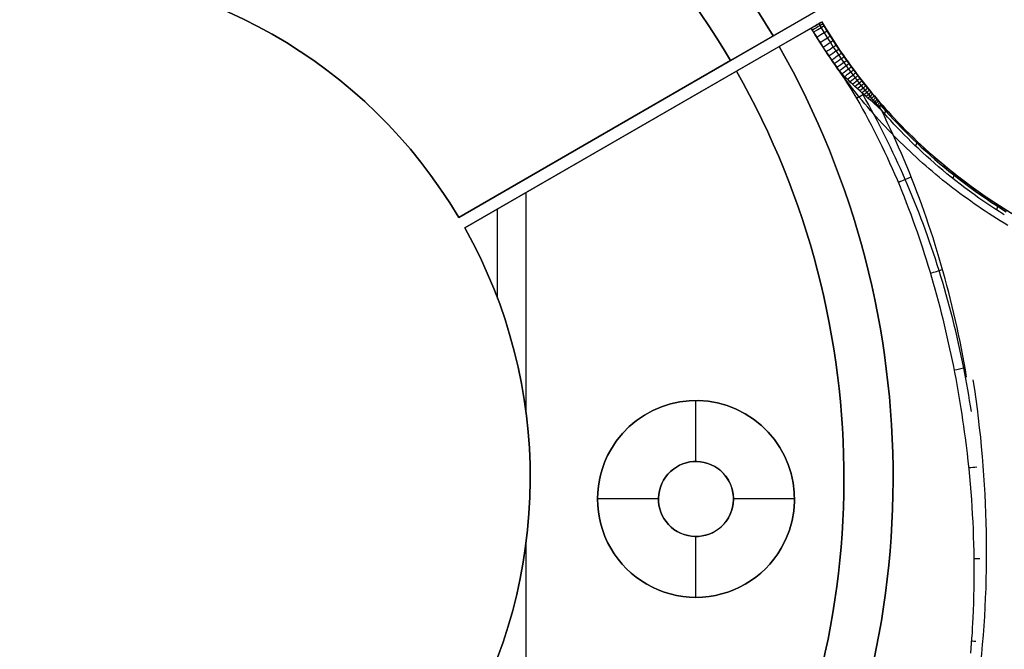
# Model space of a CAD drawing. Extents: x -19 to 1160, y -2382 to -1354.
# Tile 30 of 69: x 572 to 652, y -2028 to -1977. Entities that reach past the tile are written whole.
import ezdxf

# ---------------------------------------------------------------- set-up
doc = ezdxf.new("R2010")
doc.units = 0
doc.layers.add('1', color=7, linetype='CONTINUOUS')

msp = doc.modelspace()

# ---------------------------------------------------------------- linework, layer by layer
at = {"layer": '1', "color": 7}
for p, q in [((607.3684313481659, -1993.289828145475, 47.54629758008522), (636.3852966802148, -1976.536933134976, 47.54629758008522)), ((607.8684313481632, -1994.155853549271, 47.54629758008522), (636.8852967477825, -1977.402958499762, 47.54629758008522)), ((635.5192190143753, -1977.036963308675, 27.54629758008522), (629.453072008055, -1980.539254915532, 27.54629758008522)), ((632.9172646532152, -1978.539202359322, 67.54629758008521), (635.5192189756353, -1977.036963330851, 67.54629758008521)), ((636.8852968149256, -1977.402958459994, 66.54620946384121), (636.8852966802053, -1977.402958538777, 28.54629758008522)), ((636.0192189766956, -1977.902988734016, 27.54629758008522), (629.9530720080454, -1981.405280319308, 27.54629758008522)), ((633.4172646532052, -1979.405227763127, 67.54629758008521), (636.0231427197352, -1977.900726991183, 67.5462975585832)), ((636.0231427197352, -1977.900726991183, 67.5462975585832), (636.1199474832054, -1978.072332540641, 67.54629758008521)), ((607.3684313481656, -1993.289828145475, 53.54629758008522), (632.9172646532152, -1978.539202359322, 53.54629758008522)), ((632.9172646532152, -1978.539202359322, 67.54629758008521), (632.9172646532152, -1978.539202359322, 53.54629758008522)), ((607.8684313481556, -1994.155853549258, 53.54629758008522), (633.4172646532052, -1979.405227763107, 53.54629758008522)), ((633.4172646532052, -1979.405227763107, 53.54629758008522), (633.4172646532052, -1979.405227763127, 67.54629758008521)), ((629.4530720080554, -1980.539254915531, 42.54629758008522), (607.368431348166, -1993.289828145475, 42.54629758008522)), ((629.4530720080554, -1980.539254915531, 42.54629758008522), (629.453072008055, -1980.539254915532, 27.54629758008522)), ((629.9530720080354, -1981.405280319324, 42.54629758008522), (607.8684313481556, -1994.155853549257, 42.54629758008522)), ((629.9530720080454, -1981.405280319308, 27.54629758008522), (629.9530720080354, -1981.405280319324, 42.54629758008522)), ((641.6183354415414, -1984.425859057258, 66.99805575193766), (641.5958586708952, -1984.454045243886, 67.03012143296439)), ((641.8033560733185, -1984.178558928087, 66.27001114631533), (641.8143142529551, -1984.200920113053, 66.38339512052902)), ((621.8768640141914, -1984.913380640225, 53.54629758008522), (621.8768640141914, -1984.913380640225, 42.54629758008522)), ((622.3768654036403, -1985.779405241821, 42.54629758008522), (622.3768654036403, -1985.779405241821, 53.54629758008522)), ((612.8396895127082, -2009.159922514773, 53.54629758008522), (612.839689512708, -1991.285696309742, 53.54629758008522)), ((610.5302983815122, -1999.877469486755, 42.54629758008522), (610.5302983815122, -1992.619023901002, 42.54629758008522)), ((607.3684313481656, -1993.289828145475, 53.54629758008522), (607.368431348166, -1993.289828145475, 42.54629758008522)), ((607.8684313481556, -1994.155853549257, 42.54629758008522), (607.8684313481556, -1994.155853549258, 53.54629758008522)), ((626.6541914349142, -2013.137915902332, 44.54629758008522), (626.6541914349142, -2008.187915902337, 44.54629758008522)), ((630.6541914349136, -2009.25971267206, 44.54629758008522), (630.6541914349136, -2009.25971267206, 42.54629758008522)), ((619.7259882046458, -2012.187915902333, 44.54629758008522), (619.7259882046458, -2012.187915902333, 42.54629758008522)), ((619.7259882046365, -2012.18791590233, 44.54629758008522), (619.7259882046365, -2012.18791590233, 42.54629758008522)), ((628.1791914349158, -2013.54653842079, 53.54629758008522), (628.1791914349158, -2013.54653842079, 44.54629758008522)), ((628.1791914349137, -2013.546538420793, 44.54629758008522), (628.1791914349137, -2013.546538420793, 53.54629758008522)), ((624.0128139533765, -2014.662915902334, 44.54629758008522), (624.0128139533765, -2014.662915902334, 53.54629758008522)), ((623.6041914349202, -2016.187915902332, 44.54629758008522), (618.6541914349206, -2016.187915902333, 44.54629758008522)), ((634.65419143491, -2016.187915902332, 44.54629758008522), (629.7041914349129, -2016.187915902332, 44.54629758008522)), ((629.2955689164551, -2017.712915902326, 44.54629758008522), (629.2955689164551, -2017.712915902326, 53.54629758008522)), ((625.1291914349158, -2018.829293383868, 44.54629758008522), (625.1291914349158, -2018.829293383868, 53.54629758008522)), ((626.6541914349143, -2024.187915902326, 44.54629758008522), (626.6541914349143, -2019.237915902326, 44.54629758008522)), ((612.839689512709, -2072.324261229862, 53.54629758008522), (612.8396895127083, -2019.782747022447, 53.54629758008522)), ((633.5823946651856, -2020.187915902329, 42.54629758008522), (633.582394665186, -2020.187915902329, 44.54629758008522)), ((633.5823946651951, -2020.187915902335, 44.54629758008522), (633.5823946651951, -2020.187915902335, 42.54629758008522)), ((633.5823946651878, -2020.18791590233, 44.54629758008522), (633.5823946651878, -2020.18791590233, 42.54629758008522)), ((622.6541914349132, -2023.116119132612, 44.54629758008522), (622.6541914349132, -2023.116119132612, 42.54629758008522))]:
    msp.add_line(p, q, dxfattribs=at)
for points in [[(636.8852966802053, -1977.402958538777), (637.0692917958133, -1977.708434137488), (637.2552040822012, -1978.011999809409), (637.4430335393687, -1978.31365555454), (637.6327801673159, -1978.613401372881), (637.8244439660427, -1978.911237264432), (638.0180249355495, -1979.207163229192), (638.2135230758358, -1979.501179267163), (638.4109383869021, -1979.793285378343), (638.610270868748, -1980.083481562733), (638.8115205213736, -1980.371767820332), (639.0146873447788, -1980.658144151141), (639.2197713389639, -1980.94261055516), (639.4267725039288, -1981.225167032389), (639.6356908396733, -1981.505813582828), (639.8465263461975, -1981.784550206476), (640.0592790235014, -1982.061376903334), (640.2739488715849, -1982.336293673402), (640.4905358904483, -1982.60930051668), (640.7090400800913, -1982.880397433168), (640.9294614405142, -1983.149584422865), (641.1517999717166, -1983.416861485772), (641.3760556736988, -1983.682228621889), (641.6022285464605, -1983.945685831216), (641.8303185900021, -1984.207233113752), (642.0603258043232, -1984.466870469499), (642.2922501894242, -1984.724597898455), (642.5260917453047, -1984.980415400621), (642.7618504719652, -1985.234322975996), (642.9995263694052, -1985.486320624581), (643.239119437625, -1985.736408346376), (643.4806296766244, -1985.984586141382), (643.7240570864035, -1986.230854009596), (643.9694016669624, -1986.475211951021), (644.2166634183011, -1986.717659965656), (644.4658423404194, -1986.9581980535), (644.7169384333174, -1987.196826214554), (644.9699516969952, -1987.433544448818), (645.2248821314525, -1987.668352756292), (645.4817297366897, -1987.901251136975), (645.7404945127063, -1988.132239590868), (646.0011764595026, -1988.361318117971), (646.2637755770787, -1988.588486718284), (646.5282918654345, -1988.813745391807), (646.79472532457, -1989.037094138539), (647.063075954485, -1989.258532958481), (647.3333437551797, -1989.478061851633), (647.605528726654, -1989.695680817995), (647.8796308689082, -1989.911389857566), (648.1556501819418, -1990.125188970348), (648.4335866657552, -1990.337078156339), (648.7134403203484, -1990.547057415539), (648.995211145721, -1990.75512674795), (649.2788991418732, -1990.96128615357), (649.5645043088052, -1991.1655356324), (649.8520266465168, -1991.36787518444), (650.1414661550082, -1991.56830480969), (650.432822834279, -1991.766824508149), (650.7260966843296, -1991.963434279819), (651.0212877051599, -1992.158134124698), (651.3183958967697, -1992.350924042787), (651.6174212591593, -1992.541804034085), (651.9183637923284, -1992.730774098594)], [(652.0131551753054, -1993.961465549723), (651.701449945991, -1993.772103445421), (651.3917066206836, -1993.580787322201), (651.0839251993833, -1993.387517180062), (650.7781056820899, -1993.192293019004), (650.4742480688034, -1992.995114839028), (650.1723523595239, -1992.795982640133), (649.8724185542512, -1992.594896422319), (649.5744466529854, -1992.391856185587), (649.2784366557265, -1992.186861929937), (648.9843885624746, -1991.979913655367), (648.6923023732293, -1991.771011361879), (648.4021780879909, -1991.560155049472), (648.1140157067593, -1991.347344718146), (647.8278152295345, -1991.132580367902), (647.5435766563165, -1990.915861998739), (647.2612999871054, -1990.697189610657), (646.9809852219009, -1990.476563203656), (646.7026323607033, -1990.253982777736), (646.4262414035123, -1990.029448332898), (646.151812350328, -1989.802959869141), (645.8793452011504, -1989.574517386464), (645.6088399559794, -1989.344120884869), (645.3402966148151, -1989.111770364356), (645.0737151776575, -1988.877465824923), (644.8090956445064, -1988.641207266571), (644.5464380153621, -1988.402994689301), (644.2857422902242, -1988.162828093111), (644.027008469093, -1987.920707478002), (643.7702365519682, -1987.676632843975), (643.5154265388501, -1987.430604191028), (643.2625784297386, -1987.182621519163), (643.0116922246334, -1986.932684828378), (642.7627679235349, -1986.680794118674), (642.5158055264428, -1986.426949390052), (642.2708050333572, -1986.17115064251), (642.0277664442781, -1985.913397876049), (641.7866897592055, -1985.65369109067), (641.5475749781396, -1985.392030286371), (641.3104221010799, -1985.128415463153), (641.0752311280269, -1984.862846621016), (640.8420020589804, -1984.59532375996), (640.6107348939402, -1984.325846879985), (640.3814296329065, -1984.054415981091), (640.1540862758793, -1983.781031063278), (639.9287048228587, -1983.505692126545), (639.7052852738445, -1983.228399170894), (639.4838276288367, -1982.949152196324), (639.2643318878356, -1982.667951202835), (639.0467980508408, -1982.384796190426), (638.8312261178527, -1982.099687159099), (638.6176160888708, -1981.812624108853), (638.4059679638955, -1981.523607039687), (638.1962817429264, -1981.232635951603), (637.9885574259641, -1980.939710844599), (637.7827950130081, -1980.644831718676), (637.5789945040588, -1980.347998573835), (637.3771558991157, -1980.049211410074), (637.1772791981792, -1979.748470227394), (636.9793644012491, -1979.445775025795), (636.7834115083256, -1979.141125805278), (636.5894205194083, -1978.834522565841), (636.3973914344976, -1978.525965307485), (636.2073242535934, -1978.21545403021), (636.0192189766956, -1977.902988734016)], [(638.2090487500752, -1981.259673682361), (638.4687049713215, -1981.647494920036), (638.725169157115, -1982.039807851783), (638.9784446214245, -1982.436518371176), (639.2285346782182, -1982.83753237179), (639.475442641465, -1983.2427557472), (639.7191718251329, -1983.652094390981), (639.9597255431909, -1984.065454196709), (640.1971071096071, -1984.482741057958), (640.4313198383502, -1984.903860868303), (640.6623670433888, -1985.32871952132), (640.8902520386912, -1985.757222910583), (641.1149781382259, -1986.189276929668), (641.3365486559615, -1986.624787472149), (641.5549669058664, -1987.063660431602), (641.7702362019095, -1987.505801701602), (641.9823598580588, -1987.951117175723), (642.191341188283, -1988.399512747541), (642.3971835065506, -1988.850894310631), (642.5998901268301, -1989.305167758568), (642.7994643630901, -1989.762238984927), (642.9959095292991, -1990.222013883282), (643.1892289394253, -1990.68439834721), (643.3794259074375, -1991.149298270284), (643.5665037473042, -1991.616619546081), (643.7504657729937, -1992.086268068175), (643.9313152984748, -1992.558149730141), (644.1090556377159, -1993.032170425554), (644.2836901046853, -1993.508236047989), (644.4552220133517, -1993.986252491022), (644.6236546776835, -1994.466125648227), (644.7889914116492, -1994.94776141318), (644.9512355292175, -1995.431065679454), (645.0580171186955, -1995.755174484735)], [(649.0381754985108, -2009.062884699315), (648.9701566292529, -2008.62093585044), (648.8996373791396, -2008.179392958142), (648.8266151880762, -2007.738271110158), (648.7510874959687, -2007.297585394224), (648.6730517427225, -2006.85735089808), (648.592505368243, -2006.417582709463), (648.509445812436, -2005.978295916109), (648.4238705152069, -2005.539505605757), (648.322944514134, -2005.038451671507), (648.2187257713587, -2004.538090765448), (648.1112134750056, -2004.038447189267), (648.0004068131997, -2003.539545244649), (647.8863049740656, -2003.041409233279), (647.7689071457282, -2002.544063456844), (647.6482125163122, -2002.047532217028), (647.5242202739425, -2001.551839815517), (647.3969296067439, -2001.057010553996), (647.2663397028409, -2000.563068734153), (647.1324497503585, -2000.07003865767), (646.9952589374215, -1999.577944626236), (646.8547664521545, -1999.086810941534), (646.7109714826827, -1998.59666190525), (646.5638732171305, -1998.107521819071), (646.4134708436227, -1997.619414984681), (646.2645566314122, -1997.14737872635), (646.1125416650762, -1996.676358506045), (645.9574292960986, -1996.206377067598), (645.7992228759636, -1995.737457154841), (645.6379257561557, -1995.269621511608), (645.4735412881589, -1994.80289288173), (645.3060728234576, -1994.33729400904), (645.1355237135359, -1993.872847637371), (644.9618973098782, -1993.409576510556), (644.7851969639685, -1992.947503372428), (644.6054260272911, -1992.486650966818), (644.4225878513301, -1992.02704203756), (644.2366857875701, -1991.568699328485), (644.0477231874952, -1991.111645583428), (643.8557034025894, -1990.65590354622), (643.6606297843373, -1990.201495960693), (643.4677042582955, -1989.760225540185), (643.2718925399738, -1989.32026270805), (643.0732021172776, -1988.881627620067), (642.8716404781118, -1988.444340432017), (642.6672151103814, -1988.008421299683), (642.4599335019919, -1987.573890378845), (642.2498031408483, -1987.140767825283), (642.0368315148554, -1986.70907379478), (641.8210261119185, -1986.278828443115), (641.6023944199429, -1985.85005192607), (641.3809439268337, -1985.422764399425), (641.1566821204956, -1984.996986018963), (640.9296164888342, -1984.572736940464), (640.6997545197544, -1984.150037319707), (640.4671037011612, -1983.728907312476), (640.1512823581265, -1983.167599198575)], [(645.0580171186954, -1995.755174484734), (645.2118561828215, -1996.230884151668), (645.362738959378, -1996.707954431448), (645.5106685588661, -1997.186296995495), (645.6556480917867, -1997.665823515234), (645.7976806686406, -1998.146445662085), (645.9367693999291, -1998.62807510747), (646.0729173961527, -1999.110623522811), (646.2061277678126, -1999.594002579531), (646.33640362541, -2000.078123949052), (646.4637480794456, -2000.562899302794), (646.5881642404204, -2001.048240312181), (646.7096552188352, -2001.534058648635), (646.8282241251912, -2002.020265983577), (646.9438740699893, -2002.50677398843), (647.0566081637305, -2002.993494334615), (647.1664295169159, -2003.480338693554), (647.2733412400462, -2003.96721873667), (647.3773464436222, -2004.454046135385), (647.4784482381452, -2004.94073256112), (647.5766497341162, -2005.427189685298), (647.6719540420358, -2005.91332917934), (647.7643642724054, -2006.399062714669), (647.8538835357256, -2006.884301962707), (647.9405149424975, -2007.368958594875), (648.0242616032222, -2007.852944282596), (648.1051266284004, -2008.336170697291), (648.1831131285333, -2008.818549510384), (648.2582242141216, -2009.299992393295), (648.3304629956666, -2009.780411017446), (648.399832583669, -2010.259717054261), (648.4663360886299, -2010.73782217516), (648.5299766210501, -2011.214638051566), (648.6106159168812, -2011.850091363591), (648.6861930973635, -2012.482998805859), (648.7567598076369, -2013.113277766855), (648.8223676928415, -2013.740845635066), (648.8830683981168, -2014.365619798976), (648.9389135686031, -2014.98751764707), (648.9899548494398, -2015.606456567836), (649.0362438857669, -2016.222353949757), (649.0778323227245, -2016.835127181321), (649.1147718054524, -2017.444693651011), (649.1471139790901, -2018.050970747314), (649.174910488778, -2018.653875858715), (649.1982129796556, -2019.2533263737), (649.2170730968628, -2019.849239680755), (649.2315424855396, -2020.441533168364), (649.2416727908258, -2021.030124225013)], [(649.2416727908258, -2021.030124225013), (649.2477142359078, -2021.647080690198), (649.2490428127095, -2022.259725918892), (649.2457191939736, -2022.867962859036), (649.2378040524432, -2023.47169445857), (649.225358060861, -2024.070823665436), (649.2084418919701, -2024.665253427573), (649.1871162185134, -2025.254886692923), (649.161441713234, -2025.839626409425), (649.140178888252, -2026.259799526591), (649.1166970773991, -2026.677395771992), (649.0910241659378, -2027.092453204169), (649.0631880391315, -2027.50500988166), (649.0332165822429, -2027.915103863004), (649.0011376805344, -2028.322773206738), (648.9669792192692, -2028.728055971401)]]:
    msp.add_lwpolyline(points, dxfattribs=at)
at = {"layer": '1', "color": 7, "extrusion": (0.3966525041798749, 0.7361622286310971, -0.548390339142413)}
msp.add_lwpolyline([(-1516.530633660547, -739.7101214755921), (-1517.362655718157, -740.0248620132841), (-1518.194925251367, -740.3372383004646), (-1519.027442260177, -740.6472503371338), (-1519.860206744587, -740.9548981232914), (-1520.693218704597, -741.2601816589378), (-1521.526478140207, -741.563100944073), (-1522.359985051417, -741.8636559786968), (-1523.193739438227, -742.1618467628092), (-1524.027741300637, -742.4576732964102), (-1524.861990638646, -742.7511355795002), (-1525.696487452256, -743.0422336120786), (-1526.531231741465, -743.3309673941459), (-1527.366223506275, -743.6173369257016), (-1528.201462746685, -743.9013422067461), (-1529.036949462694, -744.1829832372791), (-1529.872683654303, -744.4622600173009), (-1530.708665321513, -744.7391725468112), (-1531.544894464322, -745.0137208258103), (-1532.381371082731, -745.2859048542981), (-1533.218095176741, -745.5557246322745), (-1534.05506674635, -745.8231801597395), (-1534.892285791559, -746.0882714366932), (-1535.729752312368, -746.3509984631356), (-1536.567466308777, -746.6113612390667), (-1537.405427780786, -746.8693597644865), (-1538.243636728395, -747.1249940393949), (-1539.082093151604, -747.3782640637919), (-1539.920797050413, -747.6291698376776), (-1540.759748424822, -747.877711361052), (-1541.59894727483, -748.1238886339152), (-1542.438393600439, -748.3677016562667), (-1543.278087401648, -748.609150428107), (-1544.118028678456, -748.848234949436), (-1544.958217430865, -749.0849552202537), (-1545.798653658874, -749.3193112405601), (-1546.639337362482, -749.551303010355), (-1547.48026854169, -749.7809305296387), (-1548.321447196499, -750.0081937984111), (-1549.162873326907, -750.233092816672), (-1550.004546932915, -750.4556275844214), (-1550.846468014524, -750.6757981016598), (-1551.688636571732, -750.8936043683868), (-1552.53105260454, -751.1090463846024), (-1553.373716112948, -751.3221241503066), (-1554.216627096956, -751.5328376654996), (-1555.059785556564, -751.7411869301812), (-1555.903191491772, -751.9471719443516), (-1556.74684490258, -752.1507927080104), (-1557.590745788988, -752.3520492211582), (-1558.434894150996, -752.5509414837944), (-1559.279289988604, -752.7474694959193), (-1560.123933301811, -752.9416332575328), (-1560.968824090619, -753.1334327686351), (-1561.813962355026, -753.322868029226), (-1562.659348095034, -753.5099390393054), (-1563.504981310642, -753.6946457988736), (-1564.350862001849, -753.8769883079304), (-1565.196990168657, -754.0569665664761), (-1566.043365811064, -754.2345805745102), (-1566.889988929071, -754.409830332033), (-1567.736859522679, -754.5827158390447), (-1568.583977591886, -754.7532370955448), (-1569.431343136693, -754.9213941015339), (-1570.278956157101, -755.0871868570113), (-1571.126816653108, -755.2506153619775), (-1571.974924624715, -755.4116796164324), (-1572.823280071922, -755.5703796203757), (-1573.671882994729, -755.7267153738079), (-1574.520733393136, -755.8806868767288), (-1575.369831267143, -756.0322941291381), (-1576.21917661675, -756.1815371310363), (-1577.068769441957, -756.328415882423), (-1577.918609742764, -756.4729303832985), (-1578.76869751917, -756.6150806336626), (-1579.619032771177, -756.7548666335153), (-1580.469615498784, -756.8922883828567), (-1581.320445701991, -757.0273458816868), (-1582.171523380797, -757.1600391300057), (-1583.022848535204, -757.2903681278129), (-1583.87442116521, -757.418332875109), (-1584.726241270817, -757.5439333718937), (-1585.578308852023, -757.6671696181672), (-1586.43062390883, -757.7880416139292), (-1587.283186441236, -757.90654935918), (-1588.135996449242, -758.0226928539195), (-1588.989053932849, -758.1364720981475), (-1589.842358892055, -758.2478870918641), (-1590.695911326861, -758.3569378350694), (-1591.549711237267, -758.4636243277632), (-1592.403758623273, -758.567946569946), (-1593.258053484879, -758.6699045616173), (-1594.112595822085, -758.7694983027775), (-1594.967385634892, -758.8667277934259), (-1595.822422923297, -758.9615930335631), (-1596.677707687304, -759.0540940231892), (-1597.533239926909, -759.1442307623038), (-1598.389019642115, -759.2320032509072), (-1599.245046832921, -759.3174114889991), (-1600.101321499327, -759.4004554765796), (-1600.957843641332, -759.4811352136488), (-1601.814613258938, -759.5594507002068), (-1602.671630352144, -759.6354019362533), (-1603.528894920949, -759.7089889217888), (-1604.386406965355, -759.7802116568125), (-1605.24416648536, -759.8490701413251), (-1606.102173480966, -759.9155643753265), (-1606.960427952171, -759.9796943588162), (-1607.818929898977, -760.0414600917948), (-1608.677679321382, -760.1008615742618), (-1609.536676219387, -760.1578988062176), (-1610.395920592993, -760.212571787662), (-1611.255412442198, -760.2648805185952), (-1612.115151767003, -760.314824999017), (-1612.975138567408, -760.3624052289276), (-1613.835372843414, -760.4076212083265), (-1614.695854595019, -760.4504729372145), (-1615.556583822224, -760.490960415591), (-1616.417560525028, -760.5290836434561), (-1617.278784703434, -760.5648426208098), (-1618.140256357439, -760.5982373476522), (-1619.001975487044, -760.6292678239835), (-1619.863942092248, -760.6579340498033), (-1620.726156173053, -760.6842360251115), (-1621.588617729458, -760.7081737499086), (-1622.451326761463, -760.7297472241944), (-1623.314283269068, -760.7489564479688), (-1624.177487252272, -760.7658014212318), (-1625.040938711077, -760.7802821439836)], dxfattribs=at)
at = {"layer": '1', "color": 7, "extrusion": (-0.01068562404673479, 0.004564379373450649, 0.9999324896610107)}
msp.add_lwpolyline([(644.2940699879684, -2052.478728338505), (644.5497319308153, -2051.819850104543), (644.7999420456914, -2051.160272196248), (645.0447003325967, -2050.499994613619), (645.2840067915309, -2049.839017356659), (645.5178614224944, -2049.177340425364), (645.7462642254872, -2048.514963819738), (645.9692152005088, -2047.851887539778), (646.1867143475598, -2047.188111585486), (646.3987616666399, -2046.52363595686), (646.605357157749, -2045.858460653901), (646.8065008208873, -2045.19258567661), (647.0021926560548, -2044.526011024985), (647.1924326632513, -2043.858736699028), (647.3772208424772, -2043.190762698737), (647.556557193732, -2042.522089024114), (647.7304417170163, -2041.852715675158), (647.8988744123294, -2041.182642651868), (648.0618552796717, -2040.511869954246), (648.2193843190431, -2039.840397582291), (648.371461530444, -2039.168225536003), (648.5180869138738, -2038.495353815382), (648.6592604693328, -2037.821782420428), (648.7949821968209, -2037.147511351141), (648.9252520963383, -2036.472540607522), (649.0500701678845, -2035.796870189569), (649.1694364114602, -2035.120500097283), (649.283350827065, -2034.443430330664), (649.391813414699, -2033.765660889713), (649.494824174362, -2033.087191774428), (649.5923831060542, -2032.408022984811), (649.6844902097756, -2031.72815452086), (649.7711454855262, -2031.047586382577), (649.860559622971, -2030.294739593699), (649.9433168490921, -2029.541038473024), (650.0194171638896, -2028.786483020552), (650.0888605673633, -2028.031073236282), (650.1516470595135, -2027.274809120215), (650.2077766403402, -2026.51769067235), (650.257249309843, -2025.759717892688), (650.3000650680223, -2025.000890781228), (650.3362239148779, -2024.241209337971), (650.3657258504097, -2023.480673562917), (650.3885708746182, -2022.719283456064), (650.4047589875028, -2021.957039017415), (650.4142901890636, -2021.193940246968), (650.417164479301, -2020.429987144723), (650.4133818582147, -2019.665179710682), (650.4029423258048, -2018.899517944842), (650.3858458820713, -2018.133001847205), (650.362092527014, -2017.365631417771), (650.3316822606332, -2016.597406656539), (650.2946150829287, -2015.828327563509), (650.2508909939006, -2015.058394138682), (650.2005099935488, -2014.287606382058), (650.1434720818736, -2013.515964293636), (650.0797772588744, -2012.743467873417), (650.0094255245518, -2011.9701171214), (649.9324168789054, -2011.195912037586), (649.8487513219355, -2010.420852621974), (649.758428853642, -2009.644938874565), (649.6614494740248, -2008.868170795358), (649.5578131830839, -2008.090548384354), (649.4475199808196, -2007.312071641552), (649.3305698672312, -2006.532740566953)], dxfattribs=at)
at = {"layer": '1', "color": 7, "extrusion": (0.4430468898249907, 0.7424798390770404, -0.5024272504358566)}
msp.add_lwpolyline([(-1591.423674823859, -644.618388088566), (-1592.917015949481, -644.9991556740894), (-1594.410722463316, -645.3737964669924), (-1595.904794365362, -645.7423104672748), (-1597.399231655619, -646.104697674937), (-1598.894034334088, -646.4609580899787), (-1600.389202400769, -646.8110917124), (-1601.884735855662, -647.1550985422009), (-1603.380634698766, -647.4929785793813), (-1604.876898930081, -647.8247318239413), (-1606.373528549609, -648.150358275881), (-1607.870523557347, -648.4698579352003), (-1609.367883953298, -648.7832308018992), (-1610.86560973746, -649.0904768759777), (-1612.363700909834, -649.3915961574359), (-1613.862157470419, -649.6865886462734), (-1615.360979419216, -649.9754543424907), (-1616.860166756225, -650.2581932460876), (-1618.359719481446, -650.534805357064), (-1619.859637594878, -650.8052906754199), (-1621.359921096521, -651.0696492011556), (-1622.860569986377, -651.3278809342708), (-1624.361584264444, -651.5799858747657), (-1625.862963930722, -651.82596402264), (-1627.364708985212, -652.065815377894), (-1628.866819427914, -652.2995399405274), (-1630.369295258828, -652.5271377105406), (-1631.872136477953, -652.7486086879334), (-1633.37534308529, -652.9639528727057), (-1634.878915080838, -653.1731702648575), (-1636.382852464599, -653.3762608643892), (-1637.88715523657, -653.5732246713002), (-1639.391823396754, -653.764061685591), (-1640.896856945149, -653.9487719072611), (-1642.402255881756, -654.127355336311), (-1643.908020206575, -654.2998119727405), (-1645.414149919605, -654.4661418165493), (-1646.920645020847, -654.626344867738), (-1648.4275055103, -654.7804211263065), (-1649.934731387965, -654.928370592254), (-1651.442322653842, -655.0701932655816), (-1652.950279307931, -655.2058891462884), (-1654.458601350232, -655.335458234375), (-1655.967288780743, -655.458900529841), (-1657.476341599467, -655.5762160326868), (-1658.985759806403, -655.687404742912), (-1660.49554340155, -655.792466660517), (-1662.005692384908, -655.8914017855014), (-1663.516206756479, -655.9842101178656), (-1665.027086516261, -656.0708916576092), (-1666.538331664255, -656.1514464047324), (-1668.04994220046, -656.2258743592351), (-1669.561918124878, -656.2941755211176), (-1671.074259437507, -656.3563498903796), (-1672.586966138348, -656.412397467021), (-1674.1000382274, -656.4623182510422), (-1675.613475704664, -656.5061122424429), (-1677.12727857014, -656.5437794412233), (-1678.641446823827, -656.575319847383), (-1680.155980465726, -656.6007334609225), (-1681.670879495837, -656.6200202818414), (-1683.18614391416, -656.6331803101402), (-1684.701773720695, -656.6402135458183), (-1686.217768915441, -656.6411199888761), (-1687.734129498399, -656.6358996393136)], dxfattribs=at)
at = {"layer": '1', "color": 7}
for points in [[(636.6266705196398, -1977.552196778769, 67.2589611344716), (636.8202403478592, -1977.8760002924, 67.25896443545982), (637.0774047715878, -1978.29694871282, 67.25830729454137), (637.3389279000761, -1978.714739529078, 67.25748449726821), (637.5762497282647, -1979.08532790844, 67.25702468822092), (637.8171215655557, -1979.453533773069, 67.2569770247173), (638.0380815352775, -1979.784577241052, 67.25732383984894), (638.2620114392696, -1980.113767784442, 67.25792454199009), (638.4674499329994, -1980.410400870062, 67.25853609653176), (638.6753800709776, -1980.705578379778, 67.25897330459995), (638.8671682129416, -1980.973480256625, 67.25898596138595), (639.0610728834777, -1981.240216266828, 67.25834632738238), (639.2414160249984, -1981.484684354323, 67.2569162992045), (639.4235899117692, -1981.728196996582, 67.25438126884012), (639.5942623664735, -1981.953283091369, 67.25076485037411), (639.7665448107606, -1982.177572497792, 67.24562696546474), (639.9277569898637, -1982.384855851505, 67.23922317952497), (640.0903858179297, -1982.591477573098, 67.23093524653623), (640.2412785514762, -1982.781006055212, 67.22136774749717), (640.3934023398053, -1982.969998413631, 67.20963411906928), (640.5331499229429, -1983.141808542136, 67.19677958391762), (640.6739535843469, -1983.313200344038, 67.1815657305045), (640.802861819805, -1983.46862846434, 67.16542335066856), (640.9326791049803, -1983.623743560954, 67.14677693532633), (641.0525250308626, -1983.765709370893, 67.12720565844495), (641.1731824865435, -1983.907457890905, 67.10495367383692), (641.2865238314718, -1984.039550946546, 67.08147139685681), (641.400629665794, -1984.171513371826, 67.05499666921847), (641.5101845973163, -1984.297263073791, 67.02659367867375), (641.6165711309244, -1984.41849911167, 66.99587162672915)], [(641.7222875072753, -1984.570683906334, 66.9774260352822), (641.5488248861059, -1984.411691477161, 67.04811740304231), (641.3739876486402, -1984.252821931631, 67.11259639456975), (641.197863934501, -1984.094009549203, 67.1712149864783), (641.0205418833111, -1983.935188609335, 67.22432515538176), (640.8420549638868, -1983.776244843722, 67.27229279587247), (640.6625467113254, -1983.617162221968, 67.31545291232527), (640.4821066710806, -1983.457876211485, 67.35415759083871), (640.3008243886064, -1983.298322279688, 67.38875891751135), (640.1188735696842, -1983.138378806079, 67.41955466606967), (639.9367645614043, -1982.977695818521, 67.44662536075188), (639.7550918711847, -1982.815866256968, 67.46999721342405), (639.574450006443, -1982.65248306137, 67.48969643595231), (639.395377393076, -1982.487176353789, 67.50580407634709), (639.2181881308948, -1982.319724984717, 67.51862052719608), (639.0431402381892, -1982.149944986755, 67.52850101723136), (638.8704917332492, -1981.977652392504, 67.535800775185), (638.7005005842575, -1981.802663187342, 67.54087503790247), (638.5334245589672, -1981.624793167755, 67.54407907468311), (638.3695213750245, -1981.443858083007, 67.54576816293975), (638.2090487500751, -1981.259673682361, 67.5462975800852)], [(641.8558869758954, -1984.238137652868, 66.26200661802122), (641.8482091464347, -1984.231145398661, 66.28796534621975), (641.8398824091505, -1984.223727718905, 66.31363284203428), (641.8309633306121, -1984.216027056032, 66.33905683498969), (641.8215084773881, -1984.208185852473, 66.3642850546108), (641.8012177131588, -1984.192651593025, 66.41434509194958), (641.7904949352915, -1984.185243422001, 66.43927236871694), (641.779462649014, -1984.178264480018, 66.46419479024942), (641.7681774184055, -1984.171857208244, 66.48916009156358), (641.7566958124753, -1984.166164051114, 66.51421599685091), (641.7450743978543, -1984.161327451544, 66.53941023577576), (641.7392289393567, -1984.159274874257, 66.55207414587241), (641.7333697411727, -1984.157489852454, 66.5647905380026), (641.7275038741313, -1984.155990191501, 66.57756537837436), (641.7216384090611, -1984.154793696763, 66.59040463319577), (641.715780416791, -1984.153918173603, 66.60331426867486), (641.7099369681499, -1984.153381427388, 66.61630025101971), (641.7041151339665, -1984.153201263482, 66.62936854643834), (641.6983219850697, -1984.153395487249, 66.64252512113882), (641.6925645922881, -1984.153981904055, 66.65577594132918), (641.6868500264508, -1984.154978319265, 66.66912697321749), (641.6811871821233, -1984.156401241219, 66.68257809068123), (641.6755922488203, -1984.158261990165, 66.69610479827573), (641.6700832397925, -1984.160570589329, 66.7096765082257), (641.6646781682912, -1984.163337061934, 66.7232626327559), (641.6593950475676, -1984.166571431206, 66.73683258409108), (641.654251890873, -1984.170283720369, 66.75035577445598), (641.6517384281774, -1984.172322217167, 66.7570902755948), (641.6492667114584, -1984.174483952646, 66.76380161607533), (641.6468389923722, -1984.176770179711, 66.77048597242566), (641.6444575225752, -1984.179182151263, 66.7771395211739), (641.6421245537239, -1984.181721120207, 66.78375843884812), (641.6398423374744, -1984.184388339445, 66.79033890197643), (641.6376131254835, -1984.18718506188, 66.7968770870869), (641.6354391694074, -1984.190112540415, 66.80336917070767), (641.6333227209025, -1984.193172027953, 66.80981132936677), (641.6312660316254, -1984.196364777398, 66.81619973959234), (641.6292713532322, -1984.199692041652, 66.82253057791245), (641.6273409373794, -1984.203155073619, 66.8288000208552), (641.6254770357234, -1984.206755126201, 66.83500424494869), (641.6236818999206, -1984.210493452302, 66.841139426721), (641.6219577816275, -1984.214371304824, 66.84720174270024), (641.6203069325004, -1984.218389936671, 66.85318736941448), (641.6187316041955, -1984.222550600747, 66.85909248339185), (641.6172340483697, -1984.226854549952, 66.86491326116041), (641.615816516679, -1984.231303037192, 66.87064587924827), (641.6144812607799, -1984.235897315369, 66.8762865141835), (641.6132302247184, -1984.240637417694, 66.88183174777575), (641.6120641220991, -1984.245518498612, 66.88727978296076), (641.610983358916, -1984.250534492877, 66.89262922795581), (641.609988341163, -1984.25567933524, 66.89787869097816), (641.6090794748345, -1984.260946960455, 66.9030267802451), (641.6082571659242, -1984.266331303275, 66.90807210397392), (641.6075218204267, -1984.271826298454, 66.91301327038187), (641.6068738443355, -1984.277425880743, 66.91784888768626), (641.6063136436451, -1984.283123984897, 66.92257756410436), (641.6058416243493, -1984.288914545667, 66.92719790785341), (641.6054581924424, -1984.294791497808, 66.93170852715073), (641.6051637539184, -1984.300748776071, 66.93610803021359), (641.6049587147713, -1984.306780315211, 66.94039502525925), (641.6048434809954, -1984.31288004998, 66.94456812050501), (641.6048184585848, -1984.319041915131, 66.94862592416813), (641.6048840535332, -1984.325259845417, 66.9525670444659), (641.6050406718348, -1984.331527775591, 66.95639008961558), (641.605288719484, -1984.337839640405, 66.96009366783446), (641.6056286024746, -1984.344189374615, 66.96367638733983), (641.6060607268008, -1984.350570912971, 66.96713685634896), (641.6065854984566, -1984.356978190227, 66.9704736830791), (641.6072033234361, -1984.363405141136, 66.97368547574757), (641.6079146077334, -1984.369845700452, 66.97677084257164), (641.6087197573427, -1984.376293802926, 66.97972839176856), (641.6096191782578, -1984.382743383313, 66.98255673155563), (641.610613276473, -1984.389188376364, 66.98525447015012), (641.6117024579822, -1984.395622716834, 66.9878202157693), (641.6128871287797, -1984.402040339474, 66.99025257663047), (641.6141676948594, -1984.408435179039, 66.99255016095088), (641.6155445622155, -1984.414801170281, 66.99471157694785), (641.6170181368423, -1984.421132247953, 66.99673543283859), (641.6185888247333, -1984.427422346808, 66.99862033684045), (641.6202541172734, -1984.433654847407, 67.00036205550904), (641.6220170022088, -1984.439834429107, 67.00196252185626), (641.6238778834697, -1984.445955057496, 67.00342035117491), (641.6258371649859, -1984.452010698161, 67.00473415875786), (641.6278952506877, -1984.45799531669, 67.00590255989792), (641.6300525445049, -1984.46390287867, 67.00692416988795), (641.6323094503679, -1984.469727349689, 67.00779760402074), (641.6346663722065, -1984.475462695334, 67.00852147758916), (641.637123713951, -1984.481102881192, 67.00909440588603), (641.6396818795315, -1984.486641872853, 67.00951500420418), (641.642341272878, -1984.492073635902, 67.00978188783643), (641.6437090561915, -1984.494747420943, 67.00985725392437), (641.6451022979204, -1984.497392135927, 67.00989367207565), (641.6465210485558, -1984.500007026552, 67.00989096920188), (641.647965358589, -1984.502591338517, 67.00984897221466), (641.6494352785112, -1984.505144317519, 67.00976750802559), (641.6509308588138, -1984.507665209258, 67.00964640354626), (641.652452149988, -1984.510153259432, 67.0094854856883), (641.653999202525, -1984.512607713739, 67.00928458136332), (641.6555720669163, -1984.515027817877, 67.00904351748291), (641.6571707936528, -1984.517412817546, 67.00876212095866), (641.6587954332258, -1984.519761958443, 67.00844021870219), (641.6604460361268, -1984.522074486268, 67.00807763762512), (641.6621226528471, -1984.524349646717, 67.00767420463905), (641.6638253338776, -1984.526586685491, 67.00722974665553), (641.6655541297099, -1984.528784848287, 67.00674409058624), (641.667309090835, -1984.530943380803, 67.00621706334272), (641.6690902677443, -1984.533061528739, 67.00564849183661), (641.6708977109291, -1984.535138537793, 67.0050382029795), (641.6727314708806, -1984.537173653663, 67.00438602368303), (641.67459159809, -1984.539166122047, 67.00369178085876), (641.6764781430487, -1984.541115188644, 67.0029553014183), (641.6783911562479, -1984.543020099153, 67.00217641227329), (641.6803306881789, -1984.544880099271, 67.00135494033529), (641.6822967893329, -1984.546694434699, 67.00049071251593), (641.6842895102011, -1984.548462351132, 66.9995835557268), (641.6863089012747, -1984.550183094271, 66.9986332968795), (641.6883550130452, -1984.551855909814, 66.99763976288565), (641.6904278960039, -1984.553480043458, 66.99660278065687), (641.6925276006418, -1984.555054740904, 66.99552217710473), (641.6946541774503, -1984.556579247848, 66.99439777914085), (641.6968076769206, -1984.558052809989, 66.99322941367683), (641.6989881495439, -1984.559474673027, 66.99201690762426), (641.7011956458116, -1984.560844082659, 66.99076008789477), (641.703430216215, -1984.562160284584, 66.98945878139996), (641.7056919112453, -1984.5634225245, 66.98811281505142), (641.7079807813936, -1984.564630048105, 66.98672201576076), (641.7102968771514, -1984.565782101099, 66.9852862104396), (641.7126402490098, -1984.566877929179, 66.98380522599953), (641.7150109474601, -1984.567916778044, 66.98227888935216), (641.7174090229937, -1984.568897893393, 66.98070702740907), (641.7198345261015, -1984.569820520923, 66.97908946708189), (641.7222875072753, -1984.570683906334, 66.9774260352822)], [(641.6518794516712, -1984.172139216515, 66.75759760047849), (641.859461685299, -1984.407782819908, 66.68615848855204), (642.0683674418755, -1984.641629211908, 66.61288455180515), (642.3751108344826, -1984.979153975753, 66.5029531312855), (642.6845867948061, -1985.31285120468, 66.3893809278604), (642.996750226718, -1985.642715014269, 66.27227838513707), (643.3115560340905, -1985.968739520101, 66.15175594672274), (643.6289591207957, -1986.290918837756, 66.02792405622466), (643.9489143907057, -1986.609247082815, 65.90089315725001), (644.2713767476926, -1986.923718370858, 65.77077369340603), (644.5963010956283, -1987.234326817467, 65.63767610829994), (644.9626402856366, -1987.577205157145, 65.48537930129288), (645.3319368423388, -1987.915232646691, 65.32956697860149), (645.7041236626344, -1988.248399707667, 65.17031219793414), (646.0791336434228, -1988.576696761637, 65.00768801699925), (646.4568996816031, -1988.900114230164, 64.84176749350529), (646.8373546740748, -1989.218642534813, 64.67262368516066), (647.2204315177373, -1989.532272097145, 64.50032964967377), (647.6060631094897, -1989.840993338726, 64.32495844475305), (648.0369786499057, -1990.177880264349, 64.1267909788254), (648.4708618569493, -1990.508699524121, 63.92495441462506), (648.907616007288, -1990.833441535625, 63.71948025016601), (649.3471443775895, -1991.152096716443, 63.51039998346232), (649.7893502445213, -1991.464655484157, 63.297745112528), (650.2341368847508, -1991.771108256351, 63.08154713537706), (650.6814075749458, -1992.071445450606, 62.86183755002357), (651.1310655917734, -1992.365657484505, 62.6386478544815), (651.5015247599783, -1992.602352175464, 62.45304092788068), (651.8734564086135, -1992.834916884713, 62.26511838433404)], [(651.7179507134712, -1993.085331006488, 62.65637653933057), (651.29131736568, -1992.816354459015, 62.86866617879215), (650.8719445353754, -1992.545391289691, 63.07541088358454), (650.4597336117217, -1992.27253914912, 63.27671396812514), (650.0545859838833, -1991.997895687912, 63.47267874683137), (649.6564030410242, -1991.721558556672, 63.66340853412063), (649.2650861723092, -1991.443625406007, 63.84900664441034), (648.8805367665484, -1991.164193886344, 64.02957639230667), (648.5026562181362, -1990.883361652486, 64.20522108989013), (648.1313459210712, -1990.601226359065, 64.37604404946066), (647.7665072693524, -1990.317885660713, 64.54214858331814), (647.4080416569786, -1990.033437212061, 64.70363800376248), (647.0558504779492, -1989.747978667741, 64.86061562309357), (646.7098351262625, -1989.461607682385, 65.01318475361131), (646.369896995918, -1989.174421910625, 65.16144870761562), (646.0359485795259, -1988.886524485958, 65.30549734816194), (645.7079467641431, -1988.59804045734, 65.44536674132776), (645.3858595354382, -1988.309100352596, 65.58107950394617), (645.0696548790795, -1988.019834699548, 65.71265825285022), (644.7593007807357, -1987.730374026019, 65.840125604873), (644.4547652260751, -1987.440848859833, 65.96350417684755), (644.1560162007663, -1987.151389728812, 66.08281658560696), (643.8630216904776, -1986.862127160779, 66.19808544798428), (643.5757494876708, -1986.573191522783, 66.30933346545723), (643.294166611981, -1986.284712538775, 66.41658367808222), (643.0182398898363, -1985.99681977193, 66.51985921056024), (642.7479361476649, -1985.709642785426, 66.61918318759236), (642.4832222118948, -1985.423311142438, 66.71457873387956), (642.2240649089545, -1985.137954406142, 66.80606897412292), (641.9704310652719, -1984.853702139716, 66.89367703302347), (641.7222875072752, -1984.570683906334, 66.97742603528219)], [(648.6475018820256, -2006.277704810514, 67.38908520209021), (648.5493759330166, -2005.695706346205, 67.38349156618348), (648.447103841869, -2005.115091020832, 67.37771215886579), (648.3407094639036, -2004.535918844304, 67.37174321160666), (648.2302166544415, -2003.95824982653, 67.36558095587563), (648.1156492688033, -2003.382143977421, 67.35922162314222), (647.99703116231, -2002.807661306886, 67.35266144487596), (647.8743861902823, -2002.234861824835, 67.34589665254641), (647.747738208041, -2001.663805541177, 67.3389234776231), (647.6171110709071, -2001.094552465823, 67.33173815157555), (647.4825286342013, -2000.527162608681, 67.3243369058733), (647.3440147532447, -1999.961695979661, 67.3167159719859), (647.201593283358, -1999.398212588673, 67.30887158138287), (647.0552880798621, -1998.836772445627, 67.30079996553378), (646.905122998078, -1998.277435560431, 67.29249735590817), (646.7511218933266, -1997.720261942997, 67.28395998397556), (646.5933086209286, -1997.165311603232, 67.27518408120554), (646.4317077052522, -1996.612638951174, 67.26616551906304), (646.2663463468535, -1996.062275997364, 67.25689872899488), (646.0972524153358, -1995.51424915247, 67.24737778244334), (645.9244537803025, -1994.968584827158, 67.23759675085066), (645.747978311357, -1994.425309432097, 67.22754970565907), (645.5678538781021, -1993.884449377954, 67.21723071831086), (645.3841083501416, -1993.346031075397, 67.20663386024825), (645.1967695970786, -1992.810080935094, 67.19575320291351), (645.0058628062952, -1992.276620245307, 67.1845826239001), (644.8114024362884, -1991.745649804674, 67.17311522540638), (644.6134002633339, -1991.217165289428, 67.16134391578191), (644.4118680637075, -1990.691162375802, 67.1492616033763), (644.2068176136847, -1990.167636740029, 67.13686119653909), (643.9982606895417, -1989.646584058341, 67.12413560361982), (643.7862090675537, -1989.128000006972, 67.11107773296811), (643.5706745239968, -1988.611880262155, 67.0976804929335), (643.3516685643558, -1988.09821965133, 67.08393677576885), (643.1292016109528, -1987.587009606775, 67.06983940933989), (642.9032838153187, -1987.078240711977, 67.0553812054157), (642.6739253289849, -1986.571903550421, 67.04055497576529), (642.4411363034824, -1986.067988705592, 67.0253535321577), (642.2049268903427, -1985.566486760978, 67.00976968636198), (641.9653072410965, -1985.067388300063, 66.99379625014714), (641.7222875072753, -1984.570683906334, 66.9774260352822)]]:
    msp.add_polyline3d(points, dxfattribs=at)
for centre, radius, start, end in [((571.6809856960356, -2014.471334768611, 53.54629758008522), 71.00000000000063, 30.40349474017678, 149.5965052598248), ((571.6809856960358, -2014.471334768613, 60.54629758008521), 71, 30.40349474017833, 149.5965052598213), ((571.6809856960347, -2014.471334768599, 27.54629758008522), 66.99999999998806, 30.42758441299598, 149.5724155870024), ((571.6809856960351, -2014.471334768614, 42.54629758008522), 41.49999999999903, 30.69032729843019, 149.3096727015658), ((571.6809856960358, -2014.471334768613, 48.04629758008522), 41.5, 30.69032729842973, 149.3096727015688), ((675.6775012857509, -1954.423156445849, 67.54629758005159), 46.08778138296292, 210.8727646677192, 215.6118671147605), ((571.680985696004, -2014.471334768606, 53.54629758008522), 71.00000000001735, 270.4034947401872, 29.59650525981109), ((571.6809856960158, -2014.471334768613, 60.54629758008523), 71.00000000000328, 270.4034947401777, 29.5965052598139), ((571.6809856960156, -2014.47133476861, 27.54629758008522), 67.00000000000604, 270.4275844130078, 29.57241558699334), ((571.6809856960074, -2014.471334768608, 42.54629758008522), 41.50000000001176, 270.6903272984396, 29.30967270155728), ((571.6809856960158, -2014.471334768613, 48.04629758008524), 41.50000000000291, 270.6903272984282, 29.30967270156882), ((626.6541914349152, -2016.187915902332, 42.54629758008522), 7.999999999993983, 329.9999999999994, 149.9999999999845), ((626.654191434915, -2016.187915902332, 42.54629758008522), 7.99999999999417, 149.9999999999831, 330.0000000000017), ((626.6541914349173, -2016.18791590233, 44.54629758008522), 3.049999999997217, 60.00000000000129, 239.9999999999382), ((626.6541914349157, -2016.187915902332, 49.04629758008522), 3.049999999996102, 60.00000000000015, 239.9999999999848), ((626.6541914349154, -2016.187915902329, 44.54629758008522), 3.049999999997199, 239.9999999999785, 59.99999999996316), ((626.6541914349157, -2016.187915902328, 49.04629758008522), 3.049999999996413, 239.9999999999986, 59.99999999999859)]:
    msp.add_arc(centre, radius, start, end, dxfattribs=at)
at = {"layer": '1', "color": 7, "extrusion": (0, 0, -1)}
for centre, radius, start, end in [((-571.6809856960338, -2014.471334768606, -67.54629758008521), 70.99999999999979, 30.40349474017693, 149.5965052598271), ((-571.680985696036, -2014.471334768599, -42.54629758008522), 66.99999999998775, 30.42758441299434, 149.5724155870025), ((-571.6809856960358, -2014.471334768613, -35.04629758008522), 67.00000000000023, 30.42758441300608, 149.572415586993), ((-571.6809856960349, -2014.471334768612, -53.54629758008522), 41.49999999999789, 30.69032729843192, 149.3096727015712), ((-675.6040341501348, -1954.471334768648, -47.56986531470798), 44.99999999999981, 300.8535333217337, 329.3633671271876), ((-571.6809856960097, -2014.471334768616, -67.54629758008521), 71.00000000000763, 150.4034947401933, 269.5965052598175), ((-571.6809856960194, -2014.471334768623, -42.54629758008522), 66.99999999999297, 150.427584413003, 269.5724155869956), ((-571.6809856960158, -2014.471334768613, -35.04629758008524), 67.00000000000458, 150.4275844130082, 269.5724155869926), ((-571.6809856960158, -2014.471334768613, -53.54629758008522), 41.50000000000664, 150.6903272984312, 269.3096727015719), ((-626.654191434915, -2016.187915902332, -44.54629758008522), 7.999999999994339, 30.00000000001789, 209.9999999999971), ((-626.6541914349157, -2016.187915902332, -43.54629758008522), 7.999999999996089, 30.00000000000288, 209.9999999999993), ((-626.6541914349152, -2016.187915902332, -44.54629758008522), 7.999999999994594, 209.9999999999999, 30.00000000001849), ((-626.6541914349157, -2016.187915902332, -43.54629758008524), 8.000000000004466, 210.0000000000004, 30.00000000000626), ((-626.654191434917, -2016.18791590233, -53.54629758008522), 3.049999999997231, 300.0000000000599, 120.0000000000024), ((-626.6541914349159, -2016.187915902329, -53.54629758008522), 3.049999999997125, 120.0000000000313, 300.0000000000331)]:
    msp.add_arc(centre, radius, start, end, dxfattribs=at)
at = {"layer": '1', "color": 7, "extrusion": (0.4999999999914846, -0.8660254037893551, -8.681157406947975e-12)}
msp.add_arc((-438.1426636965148, 28.54632826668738, 2030.923843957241), 1.000030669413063, 269.9982971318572, 359.9982428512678, dxfattribs=at)
at = {"layer": '1', "color": 7, "extrusion": (0.5000013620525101, -0.8660246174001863, -1.579742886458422e-06)}
msp.add_arc((-438.1502581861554, 66.54510493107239, 2030.923051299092), 1.004440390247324, 0.2460175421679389, 89.49234276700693, dxfattribs=at)
at = {"layer": '1', "color": 7, "extrusion": (0.5130384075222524, -0.8583656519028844, 6.353568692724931e-06)}
msp.add_arc((-468.8035349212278, 66.53345299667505, 2024.262301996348), 0.9999675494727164, 0.3187160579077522, 89.99728392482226, dxfattribs=at)
at = {"layer": '1', "color": 7, "extrusion": (-0.486036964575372, -0.3196291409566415, -0.8133912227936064)}
msp.add_arc((2004.218481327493, 452.9849081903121, 268.3577098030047), 36.70587137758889, 80.07337693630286, 93.30238021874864, dxfattribs=at)
at = {"layer": '1', "color": 7, "extrusion": (0.5166651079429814, -0.8561872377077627, -0.0007617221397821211)}
msp.add_arc((-477.3636742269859, 68.08678516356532, 2022.403754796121), 0.9999441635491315, 0.6241973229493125, 90.00252514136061, dxfattribs=at)
at = {"layer": '1', "color": 7, "extrusion": (0.5259451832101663, -0.850516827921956, -0.001670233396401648)}
msp.add_arc((-499.3327458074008, 69.91551223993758, 2017.530300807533), 0.999875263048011, 1.2632587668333, 90.00416900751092, dxfattribs=at)
at = {"layer": '1', "color": 7, "extrusion": (0.5351718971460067, -0.8447419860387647, -0.001420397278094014)}
msp.add_arc((-521.2674261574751, 69.40351919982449, 2012.493769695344), 0.999811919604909, 1.692066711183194, 90.00534297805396, dxfattribs=at)
at = {"layer": '1', "color": 7, "extrusion": (0.5433642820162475, -0.8394968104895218, -0.0006018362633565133)}
msp.add_arc((-540.8224699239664, 67.75287946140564, 2007.831503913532), 0.9997786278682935, 1.897480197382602, 90.00590088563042, dxfattribs=at)
at = {"layer": '1', "color": 7, "extrusion": (0.5515062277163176, -0.8341706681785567, 0.0004208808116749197)}
msp.add_arc((-560.3339862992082, 65.70142645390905, 2002.990498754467), 0.9997714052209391, 1.935647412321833, 90.00600207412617, dxfattribs=at)
at = {"layer": '1', "color": 7, "extrusion": (0.5588244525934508, -0.829285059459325, 0.001233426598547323)}
msp.add_arc((-577.9383486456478, 64.0798889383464, 1998.4400094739), 0.9997903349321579, 1.827098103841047, 90.00568603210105, dxfattribs=at)
at = {"layer": '1', "color": 7, "extrusion": (0.5660968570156, -0.8243370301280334, 0.001676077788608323)}
msp.add_arc((-595.4953419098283, 63.20380444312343, 1993.711950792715), 0.999828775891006, 1.583696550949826, 90.00500523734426, dxfattribs=at)
at = {"layer": '1', "color": 7, "extrusion": (0.5726435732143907, -0.8198029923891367, 0.001546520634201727)}
msp.add_arc((-611.3538457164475, 63.46953266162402, 1989.264671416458), 0.999876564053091, 1.248092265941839, 90.00407545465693, dxfattribs=at)
at = {"layer": '1', "color": 7, "extrusion": (0.5791496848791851, -0.8152209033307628, 0.0007219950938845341)}
msp.add_arc((-627.1650278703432, 65.11339086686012, 1984.649796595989), 0.9999273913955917, 0.8043164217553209, 90.00290376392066, dxfattribs=at)
at = {"layer": '1', "color": 7, "extrusion": (0.5850444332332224, -0.8110008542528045, -0.0007909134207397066)}
msp.add_arc((-641.537214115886, 68.1125179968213, 1980.283669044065), 0.9998990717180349, 0.3060816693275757, 89.21801898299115, dxfattribs=at)
at = {"layer": '1', "color": 7, "extrusion": (0.5908998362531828, -0.8067386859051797, -0.003174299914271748)}
msp.add_arc((-655.8636148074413, 72.81756794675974, 1975.750713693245), 0.9996583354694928, 359.7193404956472, 87.23698287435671, dxfattribs=at)
at = {"layer": '1', "color": 7, "extrusion": (0.596249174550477, -0.8027750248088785, -0.006259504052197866)}
msp.add_arc((-669.0054052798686, 78.88564512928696, 1971.412588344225), 0.9992937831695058, 359.1120468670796, 85.1106085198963, dxfattribs=at)
at = {"layer": '1', "color": 7, "extrusion": (0.6015538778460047, -0.7987655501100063, -0.01032124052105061)}
msp.add_arc((-682.1034064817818, 86.8466722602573, 1966.889804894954), 0.9988437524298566, 358.4910557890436, 82.71583465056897, dxfattribs=at)
at = {"layer": '1', "color": 7, "extrusion": (0.6064271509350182, -0.7949961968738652, -0.01507174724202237)}
msp.add_arc((-694.2141115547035, 96.12662230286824, 1962.499062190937), 0.9984422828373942, 357.9359799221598, 80.2745404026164, dxfattribs=at)
at = {"layer": '1', "color": 7, "extrusion": (0.6112425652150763, -0.7911677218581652, -0.02088450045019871)}
msp.add_arc((-706.2824887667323, 107.4447523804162, 1957.883067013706), 0.9981808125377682, 357.4250590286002, 77.64373479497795, dxfattribs=at)
at = {"layer": '1', "color": 7, "extrusion": (0.6156429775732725, -0.7875510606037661, -0.02733223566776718)}
msp.add_arc((-717.4333981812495, 119.9595523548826, 1953.35852720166), 0.9981969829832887, 357.0080414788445, 75.05584735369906, dxfattribs=at)
at = {"layer": '1', "color": 7, "extrusion": (0.6199638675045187, -0.7838528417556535, -0.03492170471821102)}
msp.add_arc((-728.5430235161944, 134.6449421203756, 1948.545056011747), 0.9985979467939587, 356.6606479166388, 72.3478782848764, dxfattribs=at)
at = {"layer": '1', "color": 7, "extrusion": (0.6238500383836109, -0.7803586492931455, -0.04302915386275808)}
msp.add_arc((-738.7253811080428, 150.2856001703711, 1943.802375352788), 0.9994252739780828, 356.4149780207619, 69.77186375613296, dxfattribs=at)
at = {"layer": '1', "color": 7, "extrusion": (0.6276267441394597, -0.7767521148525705, -0.05235286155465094)}
msp.add_arc((-748.8672352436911, 168.2204146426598, 1938.685549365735), 1.000792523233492, 356.252279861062, 67.13737251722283, dxfattribs=at)
at = {"layer": '1', "color": 7, "extrusion": (0.6309480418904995, -0.7733405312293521, -0.06204023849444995)}
msp.add_arc((-758.0732267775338, 186.8026531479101, 1933.618172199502), 1.002585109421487, 356.1871729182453, 64.70537639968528, dxfattribs=at)
at = {"layer": '1', "color": 7, "extrusion": (0.6341217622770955, -0.7697778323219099, -0.07301835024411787)}
msp.add_arc((-767.239167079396, 207.8042608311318, 1928.070345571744), 1.004952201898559, 356.2128423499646, 62.26439185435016, dxfattribs=at)
at = {"layer": '1', "color": 7, "extrusion": (0.6368442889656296, -0.766374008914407, -0.08426286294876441)}
msp.add_arc((-775.5318785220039, 229.2601757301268, 1922.510896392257), 1.007638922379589, 356.3258552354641, 60.05529544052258, dxfattribs=at)
at = {"layer": '1', "color": 7, "extrusion": (-0.4922775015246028, 0.8704383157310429, -2.997171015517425e-13)}
msp.add_arc((419.7818247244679, 65.49396447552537, -2041.520112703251), 2.053222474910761, 93.08032604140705, 112.367040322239, dxfattribs=at)
at = {"layer": '1', "color": 7, "extrusion": (0.6393702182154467, -0.7627694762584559, -0.0968940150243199)}
msp.add_arc((-783.7841174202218, 253.3028893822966, 1916.334790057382), 1.010852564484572, 356.5362883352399, 57.87190164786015, dxfattribs=at)
at = {"layer": '1', "color": 7, "extrusion": (0.6414678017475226, -0.7592418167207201, -0.1098677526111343)}
msp.add_arc((-791.3108870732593, 277.9396477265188, 1909.997319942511), 1.014275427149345, 356.8269019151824, 55.90640298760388, dxfattribs=at)
at = {"layer": '1', "color": 7, "extrusion": (0.6432984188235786, -0.7554420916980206, -0.1243961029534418)}
msp.add_arc((-798.7948918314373, 305.4669105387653, 1902.845299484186), 1.018155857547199, 357.2246127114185, 53.98867726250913, dxfattribs=at)
at = {"layer": '1', "color": 7, "extrusion": (0.6447006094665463, -0.75158499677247, -0.1395747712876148)}
msp.add_arc((-805.7345271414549, 334.1643318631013, 1895.249291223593), 1.022192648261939, 357.7067887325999, 52.25320187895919, dxfattribs=at)
at = {"layer": '1', "color": 7, "extrusion": (0.645723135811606, -0.7473411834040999, -0.1565975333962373)}
msp.add_arc((-812.6258811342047, 366.2816572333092, 1886.519665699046), 1.026602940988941, 358.3132846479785, 50.58040769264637, dxfattribs=at)
at = {"layer": '1', "color": 7, "extrusion": (0.6462430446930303, -0.7428307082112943, -0.1748498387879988)}
msp.add_arc((-819.1454472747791, 400.6493191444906, 1876.84884702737), 1.031142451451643, 359.0267333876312, 49.05252622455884, dxfattribs=at)
at = {"layer": '1', "color": 7, "extrusion": (0.6461744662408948, -0.7377190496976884, -0.1955227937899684)}
msp.add_arc((-825.5032021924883, 439.5127425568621, 1865.446497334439), 0.9332566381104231, 359.09567112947, 13.12489821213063, dxfattribs=at)
at = {"layer": '1', "color": 7, "extrusion": (-0.554646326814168, -0.2370470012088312, -0.7976065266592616)}
msp.add_arc((2060.340290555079, 151.947866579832, 61.50368121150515), 42.56126696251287, 47.34646718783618, 67.2001399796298, dxfattribs=at)
at = {"layer": '1', "color": 7, "extrusion": (0.6498895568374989, -0.7256118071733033, -0.226121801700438)}
msp.add_arc((-846.7611741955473, 495.5737525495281, 1842.290300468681), 1.058196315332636, 1.270263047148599, 46.12346778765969, dxfattribs=at)
at = {"layer": '1', "color": 7, "extrusion": (0.6950065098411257, -0.6614242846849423, -0.2819288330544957)}
msp.add_arc((-996.1027476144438, 580.3870224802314, 1743.898515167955), 1.055008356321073, 0.8027108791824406, 48.57717807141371, dxfattribs=at)
at = {"layer": '1', "color": 7, "extrusion": (0.7377887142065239, -0.5879334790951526, -0.3316655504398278)}
msp.add_arc((-1153.516495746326, 639.4857194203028, 1626.356209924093), 1.054554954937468, 1.530229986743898, 50.40306820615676, dxfattribs=at)
at = {"layer": '1', "color": 7, "extrusion": (-0.3975743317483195, 0.9175699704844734, -1.110518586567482e-11)}
msp.add_arc((201.3852477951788, 65.44624234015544, -2082.052072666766), 2.101435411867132, 93.24762631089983, 126.6599156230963, dxfattribs=at)
at = {"layer": '1', "color": 7, "extrusion": (0.7751009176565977, -0.5046816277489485, -0.3801513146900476)}
msp.add_arc((-1315.28812586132, 678.1730400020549, 1486.390465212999), 1.052128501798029, 1.551675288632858, 51.76106145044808, dxfattribs=at)
at = {"layer": '1', "color": 7, "extrusion": (-0.2977093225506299, 0.95465656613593, 5.020396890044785e-12)}
msp.add_arc((-21.67066660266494, 65.4836500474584, -2099.483807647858), 2.062274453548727, 89.53728946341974, 119.5482558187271, dxfattribs=at)
at = {"layer": '1', "color": 7, "extrusion": (-0.1942339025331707, 0.980955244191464, -1.377701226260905e-11)}
msp.add_arc((-245.8215809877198, 65.5464868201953, -2093.290394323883), 1.99886940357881, 87.16988171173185, 113.7221976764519, dxfattribs=at)
at = {"layer": '1', "color": 7, "extrusion": (-0.09288353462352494, 0.9956769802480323, -4.055709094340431e-12)}
msp.add_arc((-459.0456414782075, 65.59196547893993, -2065.199402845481), 1.953886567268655, 87.8883641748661, 108.0936670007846, dxfattribs=at)
at = {"layer": '1', "color": 7, "extrusion": (-0.00160013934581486, 0.9999987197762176, -1.368813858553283e-11)}
msp.add_arc((-645.9952419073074, 65.59639501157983, -2022.066339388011), 1.949915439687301, 90.34287943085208, 104.872724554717, dxfattribs=at)
at = {"layer": '1', "color": 7, "extrusion": (0.07925577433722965, 0.9968543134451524, 8.19888089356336e-11)}
msp.add_arc((-807.6339165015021, 65.59193394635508, -1969.90566207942), 1.954642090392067, 92.36147875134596, 103.037321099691, dxfattribs=at)

doc.saveas('drawing.dxf')
